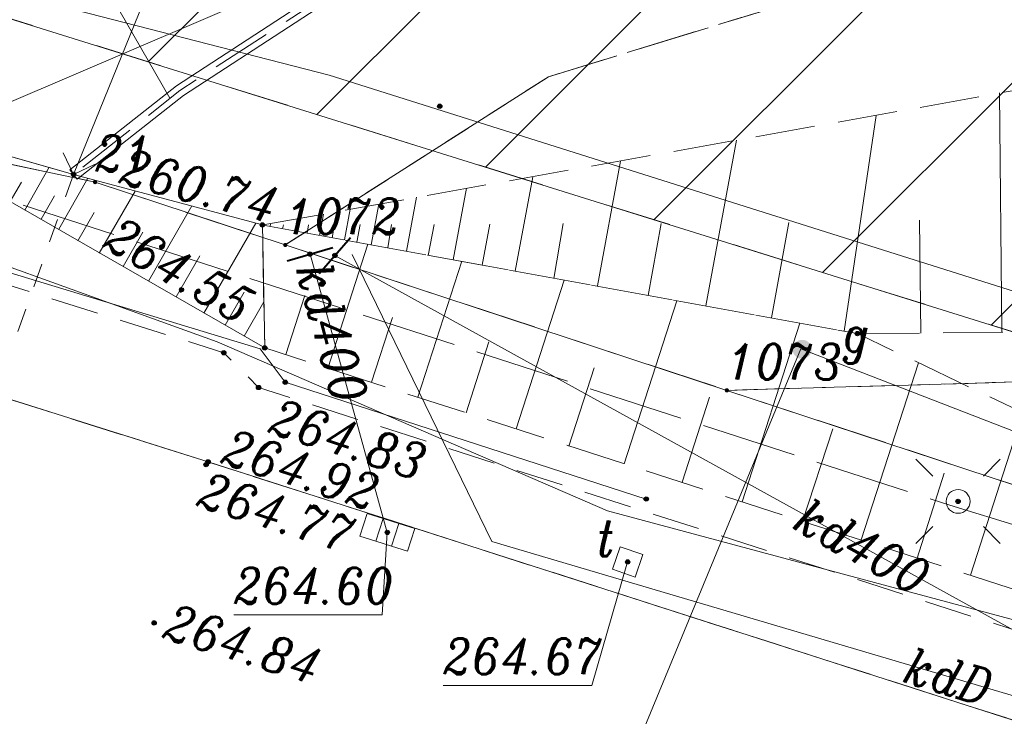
# Model space of a CAD drawing. Header units: metres. Extents: x 7435600 to 7436400, y 5537603 to 5538250.
# Tile 12 of 43: x 7435871 to 7435892, y 5537973 to 5537988. Entities that reach past the tile are written whole.
import ezdxf
from ezdxf.enums import TextEntityAlignment as Align

# ---------------------------------------------------------------- set-up
doc = ezdxf.new("R2010")
doc.units = ezdxf.units.M
doc.header["$MEASUREMENT"] = 0
for name, pattern in [('1.4_1.4', [2.8, 1.4, -1.4]), ('1.5_0.5', [2, 1.5, -0.5]), ('218-500', [1, 0.5, -0.5]), ('219-500', [0]), ('ib05_500', [1, 0.5, -0.5]), ('mz1.0_0.5', [1.5, 1, -0.5]), ('mz1.25_0.5', [1.75, 1.25, -0.5]), ('mz2.0_0.5', [2.5, 2, -0.5])]:
    doc.linetypes.add(name, pattern=pattern)
doc.layers.get('0').update_dxf_attribs({"color": 2, "linetype": 'CONTINUOUS', "lineweight": 5})
doc.layers.add('!ramka', color=2, linetype='CONTINUOUS', lineweight=0)
doc.layers.add('BUIB02_02', color=7, linetype='CONTINUOUS', lineweight=0)
for name, color, linetype in [('000 Inne (niezydentyfikowane)', 7, 'CONTINUOUS'), ('140-Punkty robocze', 7, 'CONTINUOUS'), ('203-Punkt załamania granicy działki nie stabilizowany', 7, 'CONTINUOUS'), ('203-Punkt załamania granicy działki nie stabilizowany-Atr103', 7, 'CONTINUOUS'), ('217-Granica konturu klasyfikcyjnego', 7, 'CONTINUOUS'), ('218-Granica użytku', 7, 'CONTINUOUS'), ('219-Linia granicy', 7, 'CONTINUOUS'), ('403-Punkt określonej wysokości', 7, 'CONTINUOUS'), ('bariera drogowa ochronna (linia)', 7, 'CONTINUOUS'), ('chodnik (powierzchnia)', 7, 'CONTINUOUS'), ('jezdnia (powierzchnia)', 7, 'CONTINUOUS'), ('kratka ściekowa (punkt)', 7, 'CONTINUOUS'), ('krawężnik (linia)', 7, 'CONTINUOUS'), ('latarnia na słupie lub maszcie (punkt)', 7, 'CONTINUOUS'), ('Miejsce błędu lub ostrzeżenia po kontroli', 7, 'CONTINUOUS'), ('przepust (linia)', 7, 'CONTINUOUS'), ('przepust (linia) - symbol', 7, 'CONTINUOUS'), ('przewód gazowy (linia)', 7, 'CONTINUOUS'), ('przewód kanalizacyjny (linia)', 7, 'CONTINUOUS'), ('przewód kanalizacyjny (linia)-Atr1', 7, 'CONTINUOUS'), ('przewód telekomunikacyjny (linia)', 7, 'CONTINUOUS'), ('przewód telekomunikacyjny - projektowany lub w budowie (linia) - ob. projektowany', 7, 'CONTINUOUS'), ('punkt o określonej wysokości (sieć kanalizacyjna)', 7, 'CONTINUOUS'), ('punkt o określonej wysokości (sieć kanalizacyjna)-Atr2', 7, 'CONTINUOUS'), ('punkt o określonej wysokości (sieć telekomunikacyjna)', 7, 'CONTINUOUS'), ('punkt o określonej wysokości (sieć telekomunikacyjna)-Atr2', 7, 'CONTINUOUS'), ('punkt wysokościowy sztuczny', 7, 'CONTINUOUS'), ('punkt wysokościowy sztuczny-Atr2', 7, 'CONTINUOUS'), ('rów przydrożny (linia)', 7, 'CONTINUOUS'), ('skarpa nieumocniona (powierzchnia)', 7, 'CONTINUOUS'), ('skarpa umocniona (powierzchnia)', 7, 'CONTINUOUS'), ('Strefa zalewowa', 7, 'CONTINUOUS'), ('studzienka kwadratowa - przewód telekomunikacyjny (punkt)', 7, 'CONTINUOUS'), ('studzienka kwadratowa - przewód telekomunikacyjny (punkt)-Atr17', 7, 'CONTINUOUS'), ('słup (punkt)', 7, 'CONTINUOUS'), ('wylot kanału (punkt)', 7, 'CONTINUOUS'), ('zasuwa - siec gazowa (punkt)', 7, 'CONTINUOUS'), ('zasuwa - siec gazowa (punkt)-Atr17', 7, 'CONTINUOUS')]:
    doc.layers.add(name, color=color, linetype=linetype)
doc.styles.get("Standard").update_dxf_attribs({"font": 'italic_1250.shx', "width": 0.75})
doc.linetypes.add('ok01_500', pattern='A,1.75,0,[16,ksztalty.shx,S=1,R=0,X=0,Y=0],1.75', length=3.5)

# ---------------------------------------------------------------- blocks, each defined once
blk = doc.blocks.new('203')
at = {"linetype": 'Continuous', "lineweight": 0}
h = blk.add_hatch(color=0, dxfattribs=at)
edge = h.paths.add_edge_path()
edge.add_arc((0, 0), 0.045, 0, 360)
blk = doc.blocks.new('US25')
at = {"linetype": 'Continuous', "lineweight": 0}
h = blk.add_hatch(color=0, dxfattribs=at)
edge = h.paths.add_edge_path()
edge.add_arc((0, 0), 0.2, 0, 360)
blk = doc.blocks.new('IB05')
at = {"color": 0, "linetype": 'Continuous', "lineweight": 13}
for q in [(0.354, 0.354), (0.354, -0.354)]:
    blk.add_line((0, 0), q, dxfattribs=at)
blk = doc.blocks.new('US05')
at = {"color": 0, "linetype": 'Continuous', "lineweight": 13}
for p, q in [((-0.525, -0.25), (-0.525, 0.25)), ((-0.525, 0.25), (-0.175, 0.25)), ((-0.175, -0.25), (-0.175, 0.25)), ((-0.175, 0.25), (0.175, 0.25)), ((0.175, -0.25), (0.175, 0.25)), ((0.175, 0.25), (0.525, 0.25)), ((0.525, -0.25), (0.525, 0.25)), ((-0.525, -0.25), (-0.175, -0.25)), ((-0.175, -0.25), (0.175, -0.25)), ((0.175, -0.25), (0.525, -0.25))]:
    blk.add_line(p, q, dxfattribs=at)
blk = doc.blocks.new('US23')
at = {"color": 0, "linetype": 'Continuous', "lineweight": 40}
blk.add_line((0, -0.5), (0, 0.5), dxfattribs=at)
blk = doc.blocks.new('US15A')
at = {"color": 0, "linetype": 'Continuous', "lineweight": 0}
blk.add_lwpolyline([(-0.25, -0.25), (0.25, -0.25), (0.25, 0.25), (-0.25, 0.25)], close=True, dxfattribs=at)
blk = doc.blocks.new('SM04')
at = {"color": 0, "linetype": 'Continuous', "lineweight": 13}
blk.add_circle((0, 0), 0.25, dxfattribs=at)
blk = doc.blocks.new('SM011')
at = {"color": 0, "linetype": 'Continuous', "lineweight": 13}
for p, q in [((-0.53, 0.531), (-0.883, 0.884)), ((0.531, 0.531), (0.884, 0.884)), ((-0.53, -0.53), (-0.883, -0.883)), ((0.531, -0.53), (0.884, -0.883))]:
    blk.add_line(p, q, dxfattribs=at)
blk = doc.blocks.new('PW02')
at = {"linetype": 'Continuous', "lineweight": 13}
h = blk.add_hatch(color=0, dxfattribs=at)
edge = h.paths.add_edge_path()
edge.add_arc((0, 0), 0.045, 0, 360)
blk = doc.blocks.new('PW01')
at = {"linetype": 'Continuous', "lineweight": 13}
h = blk.add_hatch(color=0, dxfattribs=at)
edge = h.paths.add_edge_path()
edge.add_arc((0, 0), 0.045, 0, 360)
blk = doc.blocks.new('PIKIETA')
at = {"color": 0}
blk.add_circle((0, 0), 0.045, dxfattribs=at)
blk = doc.blocks.new('801')
at = {"linetype": 'Continuous', "lineweight": 13}
h = blk.add_hatch(color=0, dxfattribs=at)
edge = h.paths.add_edge_path()
edge.add_arc((0, 0), 0.045, 0, 360)

msp = doc.modelspace()

# ---------------------------------------------------------------- hatches: boundary and pattern name
at = {"layer": 'BUIB02_02', "linetype": 'Continuous', "lineweight": 5}
h = msp.add_hatch(dxfattribs=at)
h.set_pattern_fill('HATCH', color=5, style=0, pattern_type=2)
h.set_pattern_definition([(45, (7435931.3295, 5538016.6377), (-2.3199, 2.3199), [])])
h.paths.add_polyline_path([(7435942.54, 5537965.49), (7435954.01, 5537962), (7435954.69, 5537968.64), (7435954.49, 5537974.2), (7435954.23, 5537982.09), (7435956.08, 5537987.17), (7435961.38, 5537997.59), (7435952.34, 5538001.86), (7435946.24, 5538003.48), (7435940.13, 5538005.1), (7435932.04, 5538005.74), (7435931.4, 5538003.98), (7435917.25, 5538005.01), (7435904.32, 5538006.05), (7435898.91, 5538006.81), (7435882.32, 5538006.34), (7435877.4, 5538003.99), (7435867.3, 5537999.62), (7435862.82, 5537995.58), (7435859.81, 5537991.37), (7435864.71, 5537989.81)])

# ---------------------------------------------------------------- linework, layer by layer
at = {"layer": '!ramka', "color": 251, "linetype": 'Continuous', "lineweight": 13}
msp.add_3dface([(7435692.445, 5538052.761), (7436192.445, 5538052.761), (7436192.445, 5537747.761), (7435692.445, 5537747.761)], dxfattribs=at)
at = {"layer": '000 Inne (niezydentyfikowane)', "color": 251, "linetype": 'Continuous', "lineweight": 13, "flags": 128}
for points in [[(7435871.25, 5537991.46), (7435874.27, 5537986.2)], [(7435891.72, 5537981.29), (7435891.67, 5537986.31)], [(7435888.41, 5537981.31), (7435889.08, 5537985.84)], [(7435885.51, 5537981.84), (7435886.15, 5537985.32)], [(7435883.24, 5537982.26), (7435883.72, 5537984.88)], [(7435881.51, 5537982.57), (7435881.88, 5537984.55)], [(7435880.21, 5537982.81), (7435880.49, 5537984.31)], [(7435878.49, 5537983.12), (7435878.65, 5537983.98)], [(7435879.23, 5537982.99), (7435879.44, 5537984.12)], [(7435877.41, 5537983.32), (7435877.49, 5537983.77)], [(7435877.93, 5537983.23), (7435878.05, 5537983.87)], [(7435876.37, 5537983.51), (7435876.38, 5537983.57)], [(7435876.89, 5537983.42), (7435876.94, 5537983.67)], [(7435880.82, 5537982.7), (7435880.98, 5537983.56)], [(7435882.32, 5537982.42), (7435882.52, 5537983.57)], [(7435884.3, 5537982.06), (7435884.57, 5537983.57)], [(7435886.89, 5537981.59), (7435887.25, 5537983.59)], [(7435890.02, 5537981.27), (7435889.99, 5537983.64)], [(7435876.63, 5537983.46), (7435876.65, 5537983.54)], [(7435877.15, 5537983.37), (7435877.18, 5537983.54)], [(7435877.67, 5537983.27), (7435877.72, 5537983.55)], [(7435878.19, 5537983.18), (7435878.26, 5537983.55)], [(7435878.84, 5537983.06), (7435878.92, 5537983.55)], [(7435879.69, 5537982.9), (7435879.81, 5537983.55)], [(7435877.58, 5537980.53), (7435878.42, 5537983.14)], [(7435879.47, 5537979.93), (7435880.39, 5537982.78)], [(7435881.53, 5537979.26), (7435882.54, 5537982.38)], [(7435876.7, 5537980.82), (7435877.1, 5537982.06)], [(7435883.8, 5537978.53), (7435884.9, 5537981.95)], [(7435878.5, 5537980.24), (7435878.94, 5537981.6)], [(7435886.27, 5537977.73), (7435887.48, 5537981.48)], [(7435880.48, 5537979.6), (7435880.96, 5537981.09)], [(7435882.64, 5537978.9), (7435883.17, 5537980.54)], [(7435888.77, 5537976.93), (7435889.97, 5537980.65)], [(7435885.01, 5537978.14), (7435885.59, 5537979.93)], [(7435891.06, 5537976.19), (7435892.16, 5537979.6)], [(7435887.54, 5537977.32), (7435888.17, 5537979.26)], [(7435889.94, 5537976.55), (7435890.51, 5537978.33)]]:
    msp.add_lwpolyline(points, dxfattribs=at)
at = {"layer": '217-Granica konturu klasyfikcyjnego', "color": 3, "linetype": '1.5_0.5', "lineweight": 13, "flags": 128}
for points in [[(7435889.12, 5537988.77), (7435882.21, 5537986.65)], [(7435882.21, 5537986.65), (7435889.12, 5537988.77)], [(7435852.69, 5537988.66), (7435872.7, 5537984.44)], [(7435882.21, 5537986.65), (7435876.69, 5537983.12)], [(7435876.69, 5537983.12), (7435882.21, 5537986.65)], [(7435872.7, 5537984.44), (7435876.69, 5537983.12)], [(7435876.69, 5537983.12), (7435885.95, 5537980.07)], [(7435885.95, 5537980.07), (7435926, 5537981.23)], [(7435926, 5537981.23), (7435885.95, 5537980.07)], [(7435885.95, 5537980.07), (7435920.83, 5537968.58)]]:
    msp.add_lwpolyline(points, dxfattribs=at)
at = {"layer": '218-Granica użytku', "color": 3, "linetype": '218-500', "lineweight": 13, "flags": 128}
for points in [[(7435889.12, 5537988.77), (7435882.21, 5537986.65)], [(7435882.21, 5537986.65), (7435889.12, 5537988.77)], [(7435882.21, 5537986.65), (7435876.69, 5537983.12)], [(7435876.69, 5537983.12), (7435882.21, 5537986.65)], [(7435885.95, 5537980.07), (7435926, 5537981.23)], [(7435926, 5537981.23), (7435885.95, 5537980.07)]]:
    msp.add_lwpolyline(points, dxfattribs=at)
at = {"layer": '219-Linia granicy', "color": 96, "linetype": '219-500', "lineweight": 13, "flags": 128}
for points in [[(7435852.69, 5537988.66), (7435872.7, 5537984.44)], [(7435876.69, 5537983.12), (7435872.7, 5537984.44)], [(7435885.95, 5537980.07), (7435876.69, 5537983.12)], [(7435920.83, 5537968.58), (7435885.95, 5537980.07)]]:
    msp.add_lwpolyline(points, dxfattribs=at)
at = {"layer": 'bariera drogowa ochronna (linia)', "color": 251, "linetype": 'ok01_500', "lineweight": 13, "flags": 128}
for points in [[(7435867.63, 5537985.92), (7435867.49, 5537983.58), (7435876.16, 5537980.94)], [(7435884.26, 5537977.79), (7435876.69, 5537980.24), (7435876.16, 5537980.94)]]:
    msp.add_lwpolyline(points, dxfattribs=at)
at = {"layer": 'chodnik (powierzchnia)', "color": 251, "linetype": 'mz1.0_0.5', "lineweight": 13, "flags": 128}
msp.add_lwpolyline([(7435854.62, 5537987.38), (7435875.4, 5537980.86), (7435876.13, 5537980.13), (7435895.63, 5537973.87), (7435920.13, 5537965.87), (7435933.25, 5537961.79), (7435947.66, 5537957.24), (7435949.05, 5537956.84), (7435948.59, 5537955.3), (7435932.89, 5537960.3), (7435919.95, 5537964.35), (7435895.13, 5537972.13), (7435875.07, 5537978.57), (7435853.94, 5537985.24)], close=True, dxfattribs=at)
at = {"layer": 'jezdnia (powierzchnia)', "color": 251, "linetype": '1.5_0.5', "lineweight": 13, "flags": 128}
msp.add_lwpolyline([(7435787.98, 5537999.13), (7435812.53, 5537991.36), (7435837.49, 5537983.4), (7435851.56, 5537978.92), (7435872.9, 5537972.2), (7435884.62, 5537968.52), (7435893.22, 5537965.82), (7435917.63, 5537958.09), (7435931.26, 5537953.8), (7435946.49, 5537948.88), (7435956.04, 5537945.83), (7435981.79, 5537937.53), (7436000.26, 5537931.81), (7436006.5, 5537929.57), (7436018.45, 5537924.52), (7436030.52, 5537919.43), (7436040.91, 5537915.64), (7436044.65, 5537914.31), (7436047.5, 5537913.32), (7436048.48, 5537913.11), (7436051.09, 5537912.8), (7436055.46, 5537912.3), (7436060.57, 5537911.81), (7436062.36, 5537911.5), (7436063.03, 5537911.36), (7436070.16, 5537909.02), (7436075.77, 5537907.07), (7436087.88, 5537902.7), (7436092.65, 5537900.86), (7436104.8, 5537895.98), (7436111.99, 5537892.99), (7436117.36, 5537890.77), (7436120.52, 5537889.46), (7436121.95, 5537888.81), (7436122.58, 5537888.36), (7436123.09, 5537887.94), (7436123.7, 5537887.23), (7436124.27, 5537886.43), (7436124.63, 5537885.44), (7436124.96, 5537883.49), (7436124.82, 5537882.04), (7436132.59, 5537891.94), (7436128.79, 5537893.6), (7436127.56, 5537894.18), (7436120.05, 5537897.35), (7436109.2, 5537901.85), (7436098.73, 5537906.14), (7436090.27, 5537909.41), (7436082.51, 5537912.25), (7436078.14, 5537913.79), (7436065.14, 5537918.22), (7436053.81, 5537921.98), (7436047.55, 5537924.02), (7436039.35, 5537926.69), (7436033.49, 5537928.6), (7436025.95, 5537930.99), (7436016.54, 5537933.92), (7436002.02, 5537938.44), (7435996.37, 5537940.2), (7435994.48, 5537940.74), (7435983.95, 5537944.1), (7435976.31, 5537946.5), (7435971.56, 5537947.96), (7435963.8, 5537950.41), (7435957.25, 5537952.56), (7435948.59, 5537955.3), (7435932.89, 5537960.3), (7435919.95, 5537964.35), (7435895.13, 5537972.13), (7435875.07, 5537978.57), (7435853.94, 5537985.24), (7435845.26, 5537987.99), (7435839.58, 5537989.79), (7435830.87, 5537992.55), (7435814.74, 5537997.65), (7435806.05, 5538000.41), (7435789.9, 5538005.53), (7435788.87, 5538002.22)], close=True, dxfattribs=at)
at = {"layer": 'krawężnik (linia)', "color": 251, "linetype": 'Continuous', "lineweight": 13, "flags": 128}
for points in [[(7436002.02, 5537938.44), (7435996.37, 5537940.2), (7435994.48, 5537940.74), (7435983.95, 5537944.1), (7435976.31, 5537946.5), (7435971.56, 5537947.96), (7435963.8, 5537950.41), (7435957.25, 5537952.56), (7435948.59, 5537955.3), (7435932.89, 5537960.3), (7435919.95, 5537964.35), (7435895.13, 5537972.13), (7435875.07, 5537978.57), (7435853.94, 5537985.24), (7435845.26, 5537987.99), (7435839.58, 5537989.79), (7435830.87, 5537992.55), (7435814.74, 5537997.65), (7435806.05, 5538000.41), (7435789.9, 5538005.53)], [(7435971.56, 5537947.96), (7435963.8, 5537950.41), (7435957.25, 5537952.56), (7435948.59, 5537955.3), (7435932.89, 5537960.3), (7435919.95, 5537964.35), (7435895.13, 5537972.13), (7435875.07, 5537978.57), (7435853.94, 5537985.24), (7435845.26, 5537987.99), (7435839.58, 5537989.79), (7435830.87, 5537992.55), (7435814.74, 5537997.65), (7435806.05, 5538000.41), (7435789.9, 5538005.53)]]:
    msp.add_lwpolyline(points, dxfattribs=at)
at = {"layer": 'Miejsce błędu lub ostrzeżenia po kontroli', "color": 214, "linetype": '1.4_1.4', "lineweight": 13, "flags": 128}
msp.add_lwpolyline([(7435864.71, 5537989.81), (7435942.54, 5537965.49), (7435943.23, 5537978.91), (7435942.54, 5537990.26), (7435945.25, 5538001.25), (7435946.24, 5538003.48)], dxfattribs=at)
at = {"layer": 'przepust (linia)', "color": 251, "linetype": 'ib05_500', "lineweight": 13, "flags": 128}
msp.add_lwpolyline([(7435872.25, 5537984.6), (7435867.28, 5537970.6)], dxfattribs=at)
at = {"layer": 'przewód gazowy (linia)', "color": 40, "linetype": 'Continuous', "lineweight": 13, "flags": 128}
msp.add_lwpolyline([(7435880.89, 5537963.96), (7435883.95, 5537972.34), (7435887.5, 5537980.94), (7435897.16, 5537977.2), (7435909.28, 5537973.9), (7435920.44, 5537970.29), (7435935.61, 5537965.46), (7435943.65, 5537961.27)], dxfattribs=at)
at = {"layer": 'przewód kanalizacyjny (linia)', "color": 34, "linetype": 'Continuous', "lineweight": 13, "flags": 128}
for points in [[(7435878.58, 5537988.66), (7435876.03, 5537988.31), (7435868.28, 5537984.99), (7435861.58, 5537984.86), (7435825.48, 5537995.85), (7435792.235, 5538006.395)], [(7435878.83, 5537977.09), (7435877.21, 5537982.93)], [(7435901.17, 5537969.95), (7435877.73, 5537982.9)], [(7435878.09, 5537982.92), (7435881.02, 5537976.9), (7435901.55, 5537970.82), (7435901.17, 5537969.95)]]:
    msp.add_lwpolyline(points, dxfattribs=at)
at = {"layer": 'przewód telekomunikacyjny (linia)', "color": 30, "linetype": 'Continuous', "lineweight": 13, "flags": 128}
for points in [[(7435792.809, 5538009.551), (7435823.4, 5538000.98), (7435844.9, 5537995.05), (7435859.43, 5537991.36), (7435877.61, 5537986.68), (7435905.58, 5537977.85), (7435931.13, 5537968.62), (7435943.75, 5537963.85)], [(7435792.497, 5538007.835), (7435807.14, 5538003.12), (7435822.56, 5537997.87), (7435839.31, 5537991.93), (7435853.13, 5537987.32), (7435867.39, 5537983.93), (7435875.26, 5537981.09), (7435883.45, 5537977.54), (7435893.32, 5537974.89), (7435908.33, 5537969.73), (7435932.08, 5537961.56), (7435943.53, 5537958.19), (7435981.13, 5537946.12)]]:
    msp.add_lwpolyline(points, dxfattribs=at)
at = {"layer": 'przewód telekomunikacyjny - projektowany lub w budowie (linia) - ob. projektowany', "color": 30, "linetype": 'mz2.0_0.5', "lineweight": 13, "flags": 128}
msp.add_lwpolyline([(7435792.843, 5538009.737), (7435824.83, 5537998.33), (7435855.01, 5537989.2), (7435890.63, 5537977.66), (7435960.78, 5537956.17), (7435995.22, 5537944.87), (7436035.99, 5537931.9), (7436029.28, 5537911.61)], dxfattribs=at)
at = {"layer": 'punkt o określonej wysokości (sieć kanalizacyjna)-Atr2', "color": 251, "lineweight": 13, "flags": 128}
msp.add_lwpolyline([(7435878.83, 5537977.09), (7435878.72, 5537975.36), (7435875.611, 5537975.36)], dxfattribs=at)
at = {"layer": 'punkt o określonej wysokości (sieć telekomunikacyjna)-Atr2', "color": 251, "lineweight": 13, "flags": 128}
msp.add_lwpolyline([(7435883.87, 5537976.47), (7435883.12, 5537973.88), (7435880, 5537973.88)], dxfattribs=at)
at = {"layer": 'punkt wysokościowy sztuczny-Atr2', "color": 251, "lineweight": 9, "flags": 128}
msp.add_lwpolyline([(7435872.25, 5537984.6), (7435873.9, 5537988.67), (7435877.041, 5537988.67)], dxfattribs=at)
at = {"layer": 'rów przydrożny (linia)', "color": 251, "linetype": 'Continuous', "lineweight": 13}
for p, q in [((7435874.407, 5537986.462), (7435877.521, 5537988.49)), ((7435874.553, 5537986.258), (7435877.639, 5537988.27)), ((7435872.173, 5537984.698), (7435874.407, 5537986.462)), ((7435872.327, 5537984.502), (7435874.553, 5537986.258)), ((7435872.173, 5537984.698), (7435872.327, 5537984.502))]:
    msp.add_line(p, q, dxfattribs=at)
at = {"layer": 'skarpa nieumocniona (powierzchnia)', "color": 251, "linetype": 'mz1.25_0.5', "lineweight": 13, "flags": 128}
for points in [[(7435940.13, 5538005.1), (7435945.37, 5538003.71), (7435945.32, 5538003.6), (7435943.88, 5537999.28), (7435942.24, 5537993.06), (7435941.7, 5537985.95), (7435934.19, 5537988.71), (7435924.96, 5537990.79), (7435907.98, 5537993.19), (7435892.56, 5537992.63), (7435886.02, 5537992.02), (7435877.58, 5537988.38), (7435874.48, 5537986.36), (7435872.25, 5537984.6), (7435867.63, 5537985.92), (7435861.83, 5537987.26), (7435865.98, 5537988.43), (7435875.22, 5537993.74), (7435881.99, 5537998.24), (7435891.41, 5538000.7), (7435905.49, 5538003.1), (7435931.21, 5538002.18), (7435931.56, 5538005.78)], [(7435908.09, 5537989.88), (7435916.04, 5537988.81), (7435928.34, 5537986.72), (7435937.23, 5537984.52), (7435941.4, 5537981.53), (7435942.93, 5537978.96), (7435943.18, 5537976.3), (7435942.89, 5537972.61), (7435939.93, 5537966.62), (7435938.01, 5537967.3), (7435938.26, 5537969.21), (7435939.21, 5537972.9), (7435938.72, 5537976.85), (7435939.77, 5537980.8), (7435934.75, 5537982.35), (7435930.29, 5537980.6), (7435924.31, 5537982.05), (7435906.36, 5537981.48), (7435900.92, 5537981.78), (7435898.75, 5537981.36), (7435888.69, 5537981.26), (7435876.21, 5537983.54), (7435898.62, 5537987.55)], [(7435897.24, 5537977.17), (7435922.18, 5537970.28), (7435938.26, 5537969.21), (7435938.01, 5537967.3), (7435933.32, 5537961.98), (7435920.19, 5537965.99), (7435895.89, 5537974.63), (7435876.26, 5537980.96), (7435876.21, 5537983.54), (7435888.69, 5537981.26)]]:
    msp.add_lwpolyline(points, close=True, dxfattribs=at)
at = {"layer": 'skarpa umocniona (powierzchnia)', "color": 251, "linetype": 'Continuous', "lineweight": 13, "flags": 128}
msp.add_lwpolyline([(7435876.26, 5537980.96), (7435867.63, 5537985.92), (7435872.25, 5537984.6), (7435876.21, 5537983.54)], close=True, dxfattribs=at)
for points in [[(7435871.23, 5537983.85), (7435871.74, 5537984.75)], [(7435870.92, 5537984.03), (7435871.16, 5537984.44)], [(7435871.94, 5537983.45), (7435872.55, 5537984.52)], [(7435872.79, 5537982.95), (7435873.54, 5537984.25)], [(7435871.57, 5537983.66), (7435871.85, 5537984.15)], [(7435872.34, 5537983.21), (7435872.68, 5537983.8)], [(7435873.82, 5537982.36), (7435874.73, 5537983.94)], [(7435874.98, 5537981.69), (7435876.07, 5537983.58)], [(7435873.29, 5537982.67), (7435873.7, 5537983.39)], [(7435874.4, 5537982.03), (7435874.9, 5537982.89)], [(7435875.43, 5537981.44), (7435875.83, 5537982.13)], [(7435875.83, 5537981.21), (7435876.24, 5537981.93)]]:
    msp.add_lwpolyline(points, dxfattribs=at)
at = {"layer": 'Strefa zalewowa', "color": 5, "linetype": 'Continuous', "lineweight": 13, "flags": 128}
for points in [[(7435954.01, 5537962), (7435954.69, 5537968.64), (7435954.49, 5537974.2), (7435954.23, 5537982.09), (7435956.08, 5537987.17), (7435961.38, 5537997.59), (7435952.34, 5538001.86), (7435946.24, 5538003.48), (7435940.13, 5538005.1), (7435932.04, 5538005.74), (7435931.4, 5538003.98), (7435917.25, 5538005.01), (7435904.32, 5538006.05), (7435898.91, 5538006.81), (7435882.32, 5538006.34), (7435877.4, 5538003.99), (7435867.3, 5537999.62), (7435862.82, 5537995.58), (7435859.81, 5537991.37), (7435864.71, 5537989.81), (7435942.54, 5537965.49)], [(7435954.01, 5537962), (7435954.69, 5537968.64), (7435954.49, 5537974.2), (7435954.23, 5537982.09), (7435956.08, 5537987.17), (7435961.38, 5537997.59), (7435952.34, 5538001.86), (7435946.24, 5538003.48), (7435940.13, 5538005.1), (7435932.04, 5538005.74), (7435931.4, 5538003.98), (7435917.25, 5538005.01), (7435904.32, 5538006.05), (7435898.91, 5538006.81), (7435882.32, 5538006.34), (7435877.4, 5538003.99), (7435867.3, 5537999.62), (7435862.82, 5537995.58), (7435859.81, 5537991.37), (7435864.71, 5537989.81), (7435942.54, 5537965.49), (7435954.01, 5537962)], [(7435954.01, 5537962), (7435954.69, 5537968.64), (7435954.49, 5537974.2), (7435954.23, 5537982.09), (7435956.08, 5537987.17), (7435961.38, 5537997.59), (7435952.34, 5538001.86), (7435946.24, 5538003.48), (7435940.13, 5538005.1), (7435932.04, 5538005.74), (7435931.4, 5538003.98), (7435917.25, 5538005.01), (7435904.32, 5538006.05), (7435898.91, 5538006.81), (7435882.32, 5538006.34), (7435877.4, 5538003.99), (7435867.3, 5537999.62), (7435862.82, 5537995.58), (7435859.81, 5537991.37), (7435864.71, 5537989.81), (7435942.54, 5537965.49), (7435954.01, 5537962)]]:
    msp.add_lwpolyline(points, close=True, dxfattribs=at)

# ---------------------------------------------------------------- block references
at = {"layer": '140-Punkty robocze', "color": 1, "linetype": 'Continuous', "lineweight": 13}
for p in [(7435879.93, 5537986.03), (7435872.25, 5537984.6), (7435876.21, 5537983.54), (7435877.21, 5537982.93), (7435877.73, 5537982.9), (7435888.69, 5537981.26), (7435875.4, 5537980.86), (7435876.26, 5537980.96), (7435876.69, 5537980.24), (7435876.13, 5537980.13), (7435875.07, 5537978.57), (7435875.03, 5537978.51), (7435884.26, 5537977.79), (7435890.8, 5537977.74), (7435878.83, 5537977.09), (7435883.87, 5537976.47), (7435873.94, 5537975.19)]:
    msp.add_blockref('PIKIETA', p, dxfattribs=at)
at = {"layer": '203-Punkt załamania granicy działki nie stabilizowany', "color": 3, "linetype": 'Continuous', "lineweight": 13}
for p in [(7435872.7, 5537984.44), (7435876.69, 5537983.12), (7435885.95, 5537980.07)]:
    msp.add_blockref('203', p, dxfattribs=at)
at = {"layer": '403-Punkt określonej wysokości', "color": 251, "linetype": 'Continuous', "lineweight": 13}
for p in [(7435879.93, 5537986.03), (7435872.25, 5537984.6), (7435876.21, 5537983.54), (7435877.21, 5537982.93), (7435877.73, 5537982.9), (7435888.69, 5537981.26), (7435875.4, 5537980.86), (7435876.26, 5537980.96), (7435876.69, 5537980.24), (7435876.13, 5537980.13), (7435875.07, 5537978.57), (7435875.03, 5537978.51), (7435884.26, 5537977.79), (7435890.8, 5537977.74), (7435878.83, 5537977.09), (7435883.87, 5537976.47), (7435873.94, 5537975.19)]:
    msp.add_blockref('801', p, dxfattribs=at)
at = {"layer": 'kratka ściekowa (punkt)', "color": 251, "linetype": 'Continuous', "lineweight": 13, "rotation": 342.284}
msp.add_blockref('US05', (7435878.83, 5537977.09), dxfattribs=at)
at = {"layer": 'latarnia na słupie lub maszcie (punkt)', "color": 251, "linetype": 'Continuous', "lineweight": 13}
msp.add_blockref('SM011', (7435890.8, 5537977.74), dxfattribs=at)
at = {"layer": 'przepust (linia) - symbol', "color": 251, "linetype": 'Continuous', "lineweight": 13, "rotation": 70.455}
msp.add_blockref('IB05', (7435872.25, 5537984.6), dxfattribs=at)
at = {"layer": 'punkt o określonej wysokości (sieć kanalizacyjna)', "color": 34, "linetype": 'Continuous', "lineweight": 13}
msp.add_blockref('PW01', (7435878.83, 5537977.09), dxfattribs=at)
at = {"layer": 'punkt o określonej wysokości (sieć telekomunikacyjna)', "color": 30, "linetype": 'Continuous', "lineweight": 13}
msp.add_blockref('PW01', (7435883.87, 5537976.47), dxfattribs=at)
at = {"layer": 'punkt wysokościowy sztuczny', "color": 251, "linetype": 'Continuous', "lineweight": 13}
for p in [(7435872.25, 5537984.6), (7435876.21, 5537983.54), (7435876.26, 5537980.96), (7435876.13, 5537980.13), (7435875.07, 5537978.57), (7435875.03, 5537978.51), (7435873.94, 5537975.19)]:
    msp.add_blockref('PW02', p, dxfattribs=at)
at = {"layer": 'studzienka kwadratowa - przewód telekomunikacyjny (punkt)', "color": 30, "linetype": 'Continuous', "lineweight": 13, "rotation": 341.03}
msp.add_blockref('US15A', (7435883.87, 5537976.47), dxfattribs=at)
at = {"layer": 'słup (punkt)', "color": 251, "linetype": 'Continuous', "lineweight": 13}
msp.add_blockref('SM04', (7435890.8, 5537977.74), dxfattribs=at)
at = {"layer": 'wylot kanału (punkt)', "color": 251, "linetype": 'Continuous', "lineweight": 13}
for p, rotation in [((7435877.73, 5537982.9), 318.945), ((7435877.21, 5537982.93), 286.182)]:
    msp.add_blockref('US23', p, dxfattribs=dict(at, rotation=rotation))
at = {"layer": 'zasuwa - siec gazowa (punkt)', "color": 251, "linetype": 'Continuous', "lineweight": 13, "rotation": 245.964}
msp.add_blockref('US25', (7435887.53, 5537980.93), dxfattribs=at)

# ---------------------------------------------------------------- texts
at = {"layer": '203-Punkt załamania granicy działki nie stabilizowany-Atr103', "color": 251, "lineweight": 13, "width": 0.9}
for s, p in [('21', (7435872.7, 5537984.44)), ('21', (7435872.7, 5537984.44)), ('1072', (7435876.69, 5537983.12)), ('1072', (7435876.69, 5537983.12)), ('1073', (7435885.95, 5537980.07)), ('1073', (7435885.95, 5537980.07))]:
    msp.add_text(s, height=0.75, dxfattribs=at).set_placement(p, align=Align.BOTTOM_LEFT)
at = {"layer": 'przewód kanalizacyjny (linia)-Atr1', "color": 34, "lineweight": 13, "width": 0.9}
for s, rotation, p in [('kd400', -74.496, (7435877.27, 5537982.73)), ('kd400', -28.92, (7435887.48, 5537977.52)), ('kdD', -16.497, (7435889.712, 5537974.326))]:
    msp.add_text(s, height=0.75, rotation=rotation, dxfattribs=at).set_placement(p, align=Align.MIDDLE_LEFT)
at = {"layer": 'punkt o określonej wysokości (sieć kanalizacyjna)-Atr2', "color": 34, "lineweight": 13, "width": 0.9}
msp.add_text('264.60', height=0.75, dxfattribs=at).set_placement((7435875.611, 5537975.368), align=Align.BOTTOM_LEFT)
at = {"layer": 'punkt o określonej wysokości (sieć telekomunikacyjna)-Atr2', "color": 30, "lineweight": 13, "width": 0.9}
msp.add_text('264.67', height=0.75, dxfattribs=at).set_placement((7435880, 5537973.888), align=Align.BOTTOM_LEFT)
at = {"layer": 'punkt wysokościowy sztuczny-Atr2', "color": 251, "lineweight": 9, "width": 0.9}
for s, rotation, p in [('260.74', -14.985, (7435873.17, 5537984.43)), ('264.55', 330.112, (7435872.84, 5537983.1)), ('264.83', -17.798, (7435876.3, 5537979.2)), ('264.92', 342.201, (7435875.31, 5537978.56)), ('264.77', 342.201, (7435874.8, 5537977.66)), ('264.84', -17.432, (7435874.09, 5537974.89))]:
    msp.add_text(s, height=0.75, rotation=rotation, dxfattribs=at).set_placement(p)
at = {"layer": 'studzienka kwadratowa - przewód telekomunikacyjny (punkt)-Atr17', "color": 30, "lineweight": 13, "width": 0.9}
msp.add_text('t', height=0.75, dxfattribs=at).set_placement((7435883.2, 5537976.59))
at = {"layer": 'zasuwa - siec gazowa (punkt)-Atr17', "color": 251, "lineweight": 13, "width": 0.9}
msp.add_text('g', height=0.75, dxfattribs=at).set_placement((7435888.38, 5537980.88))

doc.saveas('drawing.dxf')
